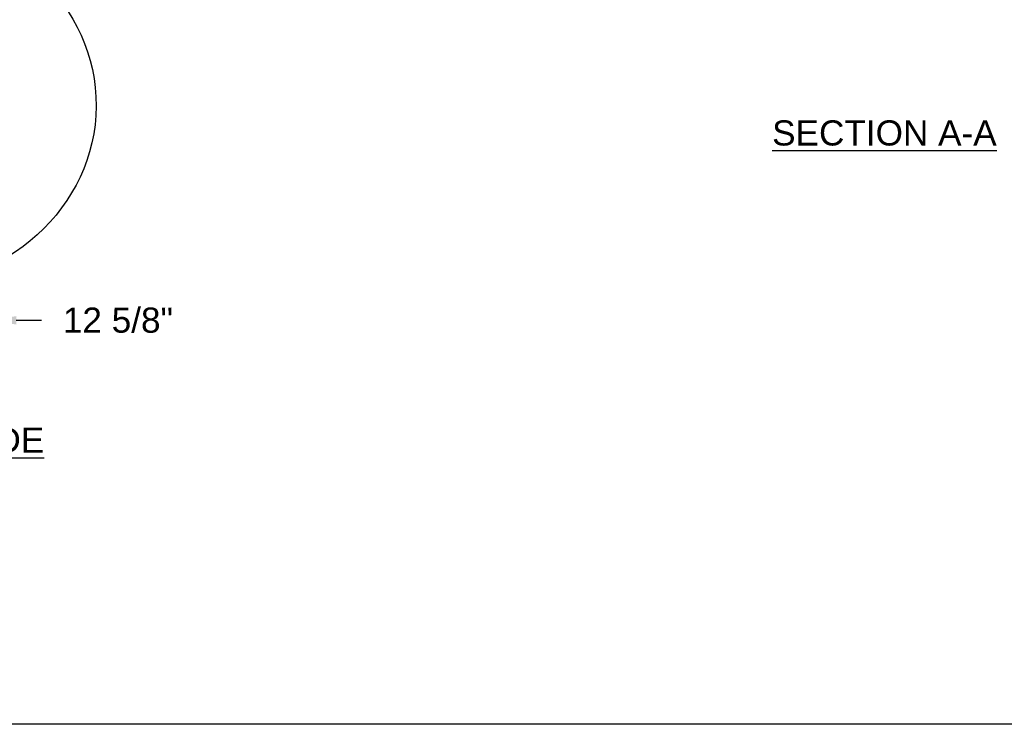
# Model space of a CAD drawing. Header units: inches. Extents: x 170 to 288, y 234 to 248.
# Tile 8 of 192: x 176.9 to 180.57, y 234.45 to 237.07. Entities that reach past the tile are written whole.
import ezdxf

# ---------------------------------------------------------------- set-up
doc = ezdxf.new("R2010")
doc.units = ezdxf.units.IN
doc.header["$LTSCALE"] = 0.25
doc.header["$MEASUREMENT"] = 0
doc.layers.add('ANNOTATIONS', color=1, linetype='Continuous')
doc.layers.add('DETAILS', color=4, linetype='Continuous')
doc.styles.add('ARIAL', font='arial.ttf', dxfattribs={"height": 0.09375})
doc.dimstyles.new('STANDARD$0', dxfattribs={"dimtxt": 0.09375, "dimasz": 0.09375, "dimexe": 0.03125, "dimexo": 0.046875, "dimgap": 0.09, "dimtad": 0, "dimtih": 1, "dimtoh": 1, "dimdec": 4, "dimzin": 0, "dimdsep": 46, "dimtxsty": 'ARIAL', "dimcen": 0.09, "dimadec": 0, "dimazin": 0, "dimtfac": 1, "dimtdec": 4, "dimtofl": 0, "dimtmove": 0, "dimatfit": 1, "dimfxl": 1, "dimtolj": 1, "dimtzin": 0, "dimarcsym": 0})

# ---------------------------------------------------------------- blocks, each defined once
blk = doc.blocks.new('*D85')
at = {"layer": 'ANNOTATIONS', "color": 0, "lineweight": -2, "transparency": 16777216}
for p, q in [((176.7917, 236.3288), (176.7917, 235.9211)), ((176.0574, 236.2809), (176.0574, 235.9211)), ((175.9637, 235.9524), (175.8699, 235.9524)), ((176.8855, 235.9524), (176.9792, 235.9524))]:
    blk.add_line(p, q, dxfattribs=at)
at = {"layer": 'ANNOTATIONS', "color": 0, "transparency": 16777216}
for points in [[(175.9637, 235.968), (175.9637, 235.9367), (176.0574, 235.9524)], [(176.8855, 235.968), (176.8855, 235.9367), (176.7917, 235.9524)]]:
    blk.add_solid(points, dxfattribs=at)
at = {"layer": 'defpoints', "color": 0, "transparency": 16777216}
for p in [(176.7917, 236.3757), (176.0574, 236.3277), (176.7917, 235.9524)]:
    blk.add_point(p, dxfattribs=at)
at = {"layer": 'ANNOTATIONS', "color": 0, "transparency": 16777216, "insert": (177.2643, 235.9524), "char_height": 0.09375, "attachment_point": 5, "style": 'ARIAL'}
blk.add_mtext('\\A1;12 5/8"', dxfattribs=at)

msp = doc.modelspace()

# ---------------------------------------------------------------- linework, layer by layer
at = {"layer": 'defpoints'}
msp.add_lwpolyline([(189.05875, 234.44685), (169.58887, 234.44685), (169.58887, 247.18196), (189.05875, 247.18196)], close=True, dxfattribs=at)
at = {"layer": 'DETAILS'}
msp.add_ellipse((176.44426, 236.7553), major_axis=(0.73896, -0.00509), ratio=0.919729, dxfattribs=at)

# ---------------------------------------------------------------- texts
at = {"layer": 'ANNOTATIONS', "char_height": 0.09375, "width": 1.3823677, "attachment_point": 2, "style": 'ARIAL'}
for s, insert in [('{\\LSECTION A-A}', (180.12042, 236.69758)), ('{\\LDETAIL\\PSLIM GUIDE}', (176.61131, 235.70914))]:
    msp.add_mtext(s, dxfattribs=dict(at, insert=insert))

# ---------------------------------------------------------------- dimensions: what is measured, and where the dimension line sits
at = {"layer": 'ANNOTATIONS'}
dim = msp.add_linear_dim(base=(176.79174, 235.95235), p1=(176.05744, 236.32774), p2=(176.79174, 236.37567), text='12 5/8"', dimstyle='STANDARD$0', dxfattribs=at)
dim.commit()
dim.dimension.update_dxf_attribs({"geometry": '*D85', "text_midpoint": (177.26435, 235.95235), "dimtype": 160})

doc.saveas('drawing.dxf')
